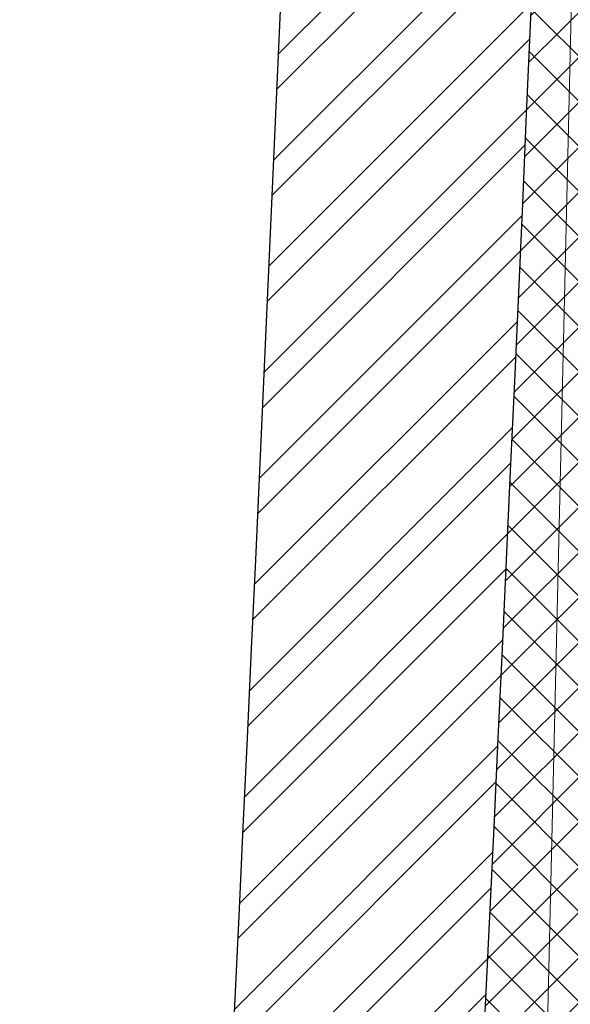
# Model space of a CAD drawing. Header units: millimetres. Extents: x 297264 to 416219, y -77299 to -23696.
# Tile 11 of 187: x 298374 to 298813, y -28784 to -27998. Entities that reach past the tile are written whole.
import ezdxf

# ---------------------------------------------------------------- set-up
doc = ezdxf.new("R2010")
doc.units = ezdxf.units.MM
doc.header["$LTSCALE"] = 2.5
for name, color, linetype, lineweight in [('CKD Equipments', 252, 'Continuous', 0), ('HATCH LIGHT', 250, 'Continuous', 0), ('WALL', 132, 'Continuous', 25)]:
    doc.layers.add(name, color=color, linetype=linetype, lineweight=lineweight)

msp = doc.modelspace()

# ---------------------------------------------------------------- hatches: boundary and pattern name
at = {"layer": 'HATCH LIGHT', "true_color": 0x636466}
h = msp.add_hatch(dxfattribs=at)
h.set_pattern_fill('ANSI32', color=251, scale=6)
h.set_pattern_definition([(45, (233893.3520612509, -46725.02572774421), (-40.41115254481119, 40.41115254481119), []), (45, (233920.2928412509, -46725.02572774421), (-40.41115254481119, 40.41115254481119), [])])
h.paths.add_polyline_path([(311036.1927369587, -32589.97445290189), (310842.2482874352, -32638.81655051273), (311023.7910155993, -33359.69440875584), (298471.1411809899, -33359.58488732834, -0.0002631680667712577), (298456.6141458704, -33559.58476056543), (311280.4033349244, -33559.69664779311)])
h.paths.add_polyline_path([(298885.0861585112, -25157.05522880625), (298685.0027291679, -25157.05522880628, -0.01197232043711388), (298203.7849848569, -34256.03179570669), (298404.3753498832, -34256.03179570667, 0.01195971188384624)])
h.paths.add_polyline_path([(298868.7114858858, -25697.60409340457), (308547.6535981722, -26046.56270283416, 0.003501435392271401), (309041.7246922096, -26800.64148205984), (309209.3489417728, -26691.52636838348), (308659.2385924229, -25850.45577696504), (298874.9461340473, -25497.69893113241, -0.0002624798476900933)])
h = msp.add_hatch(dxfattribs=at)
h.set_pattern_fill('ANSI37', color=251, scale=8)
h.set_pattern_definition([(45, (233893.3520612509, -46725.02572774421), (-17.96051224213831, 17.96051224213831), []), (135, (233893.3520612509, -46725.02572774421), (-17.96051224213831, -17.9605122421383), [])])
edge = h.paths.add_edge_path()
edge.add_line((301662.2519426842, -25798.32067811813), (298868.7114858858, -25697.60409340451))
edge.add_arc((108471.3556387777, -19659.43587777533), 190493.0775355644, 356.573536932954, 358.1835585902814, ccw=False)
edge.add_line((298623.8943679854, -31044.7160152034), (301473.1089234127, -31044.74087449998))
edge.add_line((301473.1089234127, -31044.74087449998), (301599.6137674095, -27535.69369794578))
edge.add_line((301599.6137674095, -27535.69369794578), (301499.67869644, -27532.09070053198))
edge.add_line((301499.67869644, -27532.09070053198), (301470.4257219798, -28343.52252291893))
edge.add_line((301470.4257219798, -28343.52252291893), (301470.432019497, -28343.52274996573))
edge.add_line((301470.432019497, -28343.52274996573), (301405.578066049, -30142.35402741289))
edge.add_line((301405.578066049, -30142.35402741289), (301376.6490826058, -30944.74003288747))
edge.add_line((301376.6490826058, -30944.74003288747), (298744.941420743, -30944.71707133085))
edge.add_line((298744.941420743, -30944.71707133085), (298870.963632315, -27449.28335022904))
edge.add_line((298870.963632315, -27449.28335022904), (299870.3143420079, -27485.31332436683))
edge.add_line((299870.3143420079, -27485.31332436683), (299911.7088037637, -27486.80573466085))
edge.add_line((299911.7088037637, -27486.80573466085), (299915.3118011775, -27386.87066369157))
edge.add_line((299915.3118011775, -27386.87066369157), (298874.5666297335, -27349.34827915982))
edge.add_line((298874.5666297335, -27349.34827915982), (298930.4748316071, -25799.89520856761))
edge.add_line((298930.4748316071, -25799.89520856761), (300429.5008961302, -25853.94016977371))
edge.add_line((300429.5008961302, -25853.94016977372), (300418.6919038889, -26153.74538268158))
edge.add_line((300418.6919038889, -26153.74538268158), (300395.2869432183, -26801.70399989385))
edge.add_line((300395.2869432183, -26801.70399989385), (300392.6450472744, -26874.8608423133))
edge.add_line((300392.6450472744, -26874.8608423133), (300492.5816686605, -26878.4659484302))
edge.add_line((300492.5816686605, -26878.4659484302), (300529.3826433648, -25857.54187831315))
edge.add_line((300529.3826433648, -25857.54187831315), (301558.7138743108, -25894.65275167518))
edge.add_line((301558.7138743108, -25894.65275167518), (301532.1056354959, -26632.67610625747))
edge.add_line((301532.1056354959, -26632.67610625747), (301632.0407064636, -26636.27910367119))
edge.add_line((301632.0407064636, -26636.27910367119), (301662.2519426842, -25798.32067811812))

# ---------------------------------------------------------------- linework, layer by layer
at = {"layer": 'CKD Equipments'}
msp.add_lwpolyline([(298744.941420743, -30944.71707133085), (301376.6490826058, -30944.74003288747), (301500.381380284, -27512.60336527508), (304389.5911995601, -27597.75499626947), (303849.3808553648, -28219.03703777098), (304695.2144969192, -29146.35153540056), (306875.0771692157, -29317.66594898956), (308002.6292319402, -28450.96298617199), (308367.0577524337, -26140.1165828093), (298864.4006228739, -25832.03748928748), (298744.941420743, -30944.71707133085)], dxfattribs=at)
at = {"layer": 'WALL'}
for radius, start, end in [(190293.077535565, 355.6007561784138, 358.3444788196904), (190493.077535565, 355.6053840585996, 358.3462138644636)]:
    msp.add_arc((108471.3556387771, -19659.43587777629), radius, start, end, dxfattribs=at)

doc.saveas('drawing.dxf')
